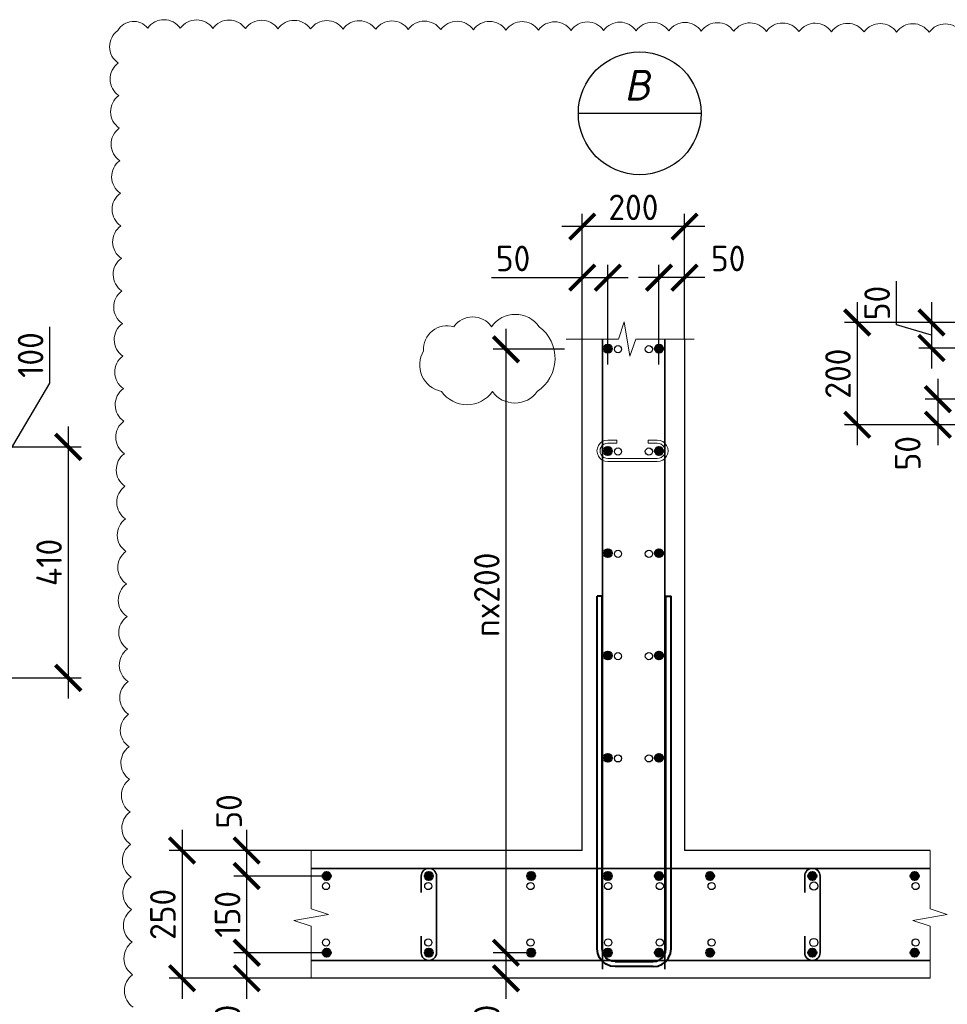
# Model space of a CAD drawing. Header units: millimetres. Extents: x 349531 to 1063351, y -131924 to 96186.
# Tile 11 of 230: x 451108 to 460178, y -59683 to -50057. Entities that reach past the tile are written whole.
import ezdxf
from ezdxf.enums import TextEntityAlignment as Align

# ---------------------------------------------------------------- set-up
doc = ezdxf.new("R2010")
doc.units = ezdxf.units.MM
for name, color, linetype, lineweight in [('0.35 ___', 243, 'Continuous', 35), ('0.4 ___', 121, 'Continuous', 40), ('Арм_хомуты', 133, 'Continuous', 18), ('Арм_шпильки', 143, 'Continuous', 18), ('Арматура', 152, 'Continuous', 40), ('Выноски', 20, 'Continuous', 20), ('размер', 1, 'Continuous', 25), ('РАЗМЕРЫ', 1, 'Continuous', 9), ('Текст', 7, 'Continuous', 25)]:
    doc.layers.add(name, color=color, linetype=linetype, lineweight=lineweight)
doc.styles.add('GOST 2.304', font='CS_Gost2304.shx')
doc.styles.add('GOST-2.304_Type-B', font='GOST_Common.ttf')
doc.styles.add('Украинский', font='isocpeur.ttf', dxfattribs={"oblique": 12})
doc.dimstyles.new('СПДС', dxfattribs={"dimscale": 100, "dimtxt": 2.5, "dimasz": 2.5, "dimexe": 1.25, "dimexo": 0, "dimtad": 1, "dimdec": 0, "dimtxsty": 'GOST-2.304_Type-B', "dimblk": 'ARCHTICK', "dimcen": 2.5, "dimdle": 2, "dimadec": 0, "dimazin": 2, "dimtfac": 0.75, "dimtdec": 0, "dimtmove": 1, "dimatfit": 3, "dimfxl": 1, "dimtolj": 1, "dimarcsym": 1})

# ---------------------------------------------------------------- blocks, each defined once
blk = doc.blocks.new('_ArchTick')
at = {"color": 0, "linetype": 'ByBlock', "const_width": 0.15}
blk.add_lwpolyline([(-0.5, -0.5), (0.5, 0.5)], dxfattribs=at)
blk = doc.blocks.new('*D1070')
at = {"layer": 'DEFPOINTS', "color": 0, "transparency": 16777216}
for p in [(456609, -52078.6), (456609, -53178.6), (457609, -53178.6)]:
    blk.add_point(p, dxfattribs=at)
at = {"layer": 'РАЗМЕРЫ', "color": 0, "lineweight": -2, "transparency": 16777216}
for p, q in [((456609, -53178.6), (456609, -51953.6)), ((457609, -53178.6), (457609, -51953.6)), ((457809, -52078.6), (456409, -52078.6))]:
    blk.add_line(p, q, dxfattribs=at)
at = {"layer": 'РАЗМЕРЫ', "color": 0, "lineweight": -2, "transparency": 16777216, "xscale": 250, "yscale": 250, "zscale": 250, "rotation": 180}
blk.add_blockref('_ArchTick', (456609, -52078.6), dxfattribs=at)
at = {"layer": 'РАЗМЕРЫ', "color": 0, "lineweight": -2, "transparency": 16777216, "xscale": 250, "yscale": 250, "zscale": 250}
blk.add_blockref('_ArchTick', (457609, -52078.6), dxfattribs=at)
at = {"layer": 'РАЗМЕРЫ', "color": 0, "transparency": 16777216, "insert": (457109, -51891.1), "char_height": 250, "attachment_point": 5, "style": 'GOST-2.304_Type-B'}
blk.add_mtext('\\A1;200', dxfattribs=at)
blk = doc.blocks.new('*D1071')
at = {"layer": 'DEFPOINTS', "color": 0, "transparency": 16777216}
for p in [(456434.7, -53278.9), (455863, -59178.5), (456109, -59178.5)]:
    blk.add_point(p, dxfattribs=at)
at = {"layer": 'РАЗМЕРЫ', "color": 0, "lineweight": -2, "transparency": 16777216}
for p, q in [((455863, -53078.9), (455863, -59378.5)), ((456434.7, -53278.9), (455738, -53278.9)), ((456109, -59178.5), (455738, -59178.5))]:
    blk.add_line(p, q, dxfattribs=at)
at = {"layer": 'РАЗМЕРЫ', "color": 0, "lineweight": -2, "transparency": 16777216, "xscale": 250, "yscale": 250, "zscale": 250}
for p, rotation in [((455863, -53278.9), 90), ((455863, -59178.5), 270)]:
    blk.add_blockref('_ArchTick', p, dxfattribs=dict(at, rotation=rotation))
at = {"layer": 'РАЗМЕРЫ', "color": 0, "transparency": 16777216, "insert": (455675.5, -55678.5), "char_height": 250, "attachment_point": 5, "rotation": 90, "style": 'GOST-2.304_Type-B'}
blk.add_mtext('\\A1;nx200', dxfattribs=at)
blk = doc.blocks.new('*D1072')
at = {"layer": 'DEFPOINTS', "color": 0, "transparency": 16777216}
for p in [(456109, -59178.5), (455863, -59428.5), (456359, -59428.5)]:
    blk.add_point(p, dxfattribs=at)
at = {"layer": 'РАЗМЕРЫ', "color": 0, "lineweight": -2, "transparency": 16777216}
for p, q in [((455863, -58978.5), (455863, -59628.5)), ((456109, -59178.5), (455738, -59178.5)), ((456359, -59428.5), (455738, -59428.5))]:
    blk.add_line(p, q, dxfattribs=at)
at = {"layer": 'РАЗМЕРЫ', "color": 0, "lineweight": -2, "transparency": 16777216, "xscale": 250, "yscale": 250, "zscale": 250}
for p, rotation in [((455863, -59178.5), 90), ((455863, -59428.5), 270)]:
    blk.add_blockref('_ArchTick', p, dxfattribs=dict(at, rotation=rotation))
at = {"layer": 'РАЗМЕРЫ', "color": 0, "transparency": 16777216, "insert": (455675.5, -59855.1), "char_height": 250, "attachment_point": 5, "rotation": 90, "style": 'GOST-2.304_Type-B'}
blk.add_mtext('\\A1;50', dxfattribs=at)
blk = doc.blocks.new('*D1073')
at = {"layer": 'DEFPOINTS', "color": 0, "transparency": 16777216}
for p in [(457359, -52578.6), (457609, -53178.6), (457359, -53428.6)]:
    blk.add_point(p, dxfattribs=at)
at = {"layer": 'РАЗМЕРЫ', "color": 0, "lineweight": -2, "transparency": 16777216}
for p, q in [((457359, -53428.6), (457359, -52453.6)), ((457609, -53178.6), (457609, -52453.6)), ((457809, -52578.6), (457159, -52578.6))]:
    blk.add_line(p, q, dxfattribs=at)
at = {"layer": 'РАЗМЕРЫ', "color": 0, "lineweight": -2, "transparency": 16777216, "xscale": 250, "yscale": 250, "zscale": 250, "rotation": 180}
blk.add_blockref('_ArchTick', (457359, -52578.6), dxfattribs=at)
at = {"layer": 'РАЗМЕРЫ', "color": 0, "lineweight": -2, "transparency": 16777216, "xscale": 250, "yscale": 250, "zscale": 250}
blk.add_blockref('_ArchTick', (457609, -52578.6), dxfattribs=at)
at = {"layer": 'РАЗМЕРЫ', "color": 0, "transparency": 16777216, "insert": (458035.5, -52391.1), "char_height": 250, "attachment_point": 5, "style": 'GOST-2.304_Type-B'}
blk.add_mtext('\\A1;50', dxfattribs=at)
blk = doc.blocks.new('*D1074')
at = {"layer": 'DEFPOINTS', "color": 0, "transparency": 16777216}
for p in [(456859, -52578.6), (456609, -53428.6), (456859, -53428.6)]:
    blk.add_point(p, dxfattribs=at)
at = {"layer": 'РАЗМЕРЫ', "color": 0, "lineweight": -2, "transparency": 16777216}
for p, q in [((456609, -53428.6), (456609, -52453.6)), ((456859, -53428.6), (456859, -52453.6)), ((455719.9, -52578.6), (456609, -52578.6)), ((456409, -52578.6), (457059, -52578.6))]:
    blk.add_line(p, q, dxfattribs=at)
at = {"layer": 'РАЗМЕРЫ', "color": 0, "lineweight": -2, "transparency": 16777216, "xscale": 250, "yscale": 250, "zscale": 250, "rotation": 180}
blk.add_blockref('_ArchTick', (456609, -52578.6), dxfattribs=at)
at = {"layer": 'РАЗМЕРЫ', "color": 0, "lineweight": -2, "transparency": 16777216, "xscale": 250, "yscale": 250, "zscale": 250}
blk.add_blockref('_ArchTick', (456859, -52578.6), dxfattribs=at)
at = {"layer": 'РАЗМЕРЫ', "color": 0, "transparency": 16777216, "insert": (455932.4, -52391.1), "char_height": 250, "attachment_point": 5, "style": 'GOST-2.304_Type-B'}
blk.add_mtext('\\A1;50', dxfattribs=at)
blk = doc.blocks.new('*D1078')
at = {"layer": 'DEFPOINTS', "color": 0, "transparency": 16777216}
for p in [(453327.9, -59178.5), (454109, -59178.5), (453958.7, -59428.5)]:
    blk.add_point(p, dxfattribs=at)
at = {"layer": 'РАЗМЕРЫ', "color": 0, "lineweight": -2, "transparency": 16777216}
for p, q in [((453327.9, -59628.5), (453327.9, -58978.5)), ((454109, -59178.5), (453202.9, -59178.5)), ((453958.7, -59428.5), (453202.9, -59428.5))]:
    blk.add_line(p, q, dxfattribs=at)
at = {"layer": 'РАЗМЕРЫ', "color": 0, "lineweight": -2, "transparency": 16777216, "xscale": 250, "yscale": 250, "zscale": 250}
for p, rotation in [((453327.9, -59178.5), 90), ((453327.9, -59428.5), 270)]:
    blk.add_blockref('_ArchTick', p, dxfattribs=dict(at, rotation=rotation))
at = {"layer": 'РАЗМЕРЫ', "color": 0, "transparency": 16777216, "insert": (453140.4, -59855.1), "char_height": 250, "attachment_point": 5, "rotation": 90, "style": 'GOST-2.304_Type-B'}
blk.add_mtext('\\A1;50', dxfattribs=at)
blk = doc.blocks.new('*D1079')
at = {"layer": 'DEFPOINTS', "color": 0, "transparency": 16777216}
for p in [(453327.9, -58428.5), (454109, -58428.5), (454109, -59178.5)]:
    blk.add_point(p, dxfattribs=at)
at = {"layer": 'РАЗМЕРЫ', "color": 0, "lineweight": -2, "transparency": 16777216}
for p, q in [((453327.9, -59378.5), (453327.9, -58228.5)), ((454109, -58428.5), (453202.9, -58428.5)), ((454109, -59178.5), (453202.9, -59178.5))]:
    blk.add_line(p, q, dxfattribs=at)
at = {"layer": 'РАЗМЕРЫ', "color": 0, "lineweight": -2, "transparency": 16777216, "xscale": 250, "yscale": 250, "zscale": 250}
for p, rotation in [((453327.9, -58428.5), 90), ((453327.9, -59178.5), 270)]:
    blk.add_blockref('_ArchTick', p, dxfattribs=dict(at, rotation=rotation))
at = {"layer": 'РАЗМЕРЫ', "color": 0, "transparency": 16777216, "insert": (453140.4, -58803.5), "char_height": 250, "attachment_point": 5, "rotation": 90, "style": 'GOST-2.304_Type-B'}
blk.add_mtext('\\A1;150', dxfattribs=at)
blk = doc.blocks.new('*D1080')
at = {"layer": 'DEFPOINTS', "color": 0, "transparency": 16777216}
for p in [(453327.9, -58178.5), (453958.7, -58178.5), (454109, -58428.5)]:
    blk.add_point(p, dxfattribs=at)
at = {"layer": 'РАЗМЕРЫ', "color": 0, "lineweight": -2, "transparency": 16777216}
for p, q in [((453327.9, -58628.5), (453327.9, -57978.5)), ((453958.7, -58178.5), (453202.9, -58178.5)), ((454109, -58428.5), (453202.9, -58428.5))]:
    blk.add_line(p, q, dxfattribs=at)
at = {"layer": 'РАЗМЕРЫ', "color": 0, "lineweight": -2, "transparency": 16777216, "xscale": 250, "yscale": 250, "zscale": 250}
for p, rotation in [((453327.9, -58178.5), 90), ((453327.9, -58428.5), 270)]:
    blk.add_blockref('_ArchTick', p, dxfattribs=dict(at, rotation=rotation))
at = {"layer": 'РАЗМЕРЫ', "color": 0, "transparency": 16777216, "insert": (453155.9, -57797.3), "char_height": 250, "attachment_point": 5, "rotation": 90, "style": 'GOST-2.304_Type-B'}
blk.add_mtext('\\A1;50', dxfattribs=at)
blk = doc.blocks.new('*D1081')
at = {"layer": 'DEFPOINTS', "color": 0, "transparency": 16777216}
for p in [(453958.7, -58178.5), (452695.6, -59428.5), (453958.7, -59428.5)]:
    blk.add_point(p, dxfattribs=at)
at = {"layer": 'РАЗМЕРЫ', "color": 0, "lineweight": -2, "transparency": 16777216}
for p, q in [((452695.6, -57978.5), (452695.6, -59628.5)), ((453958.7, -58178.5), (452570.6, -58178.5)), ((453958.7, -59428.5), (452570.6, -59428.5))]:
    blk.add_line(p, q, dxfattribs=at)
at = {"layer": 'РАЗМЕРЫ', "color": 0, "lineweight": -2, "transparency": 16777216, "xscale": 250, "yscale": 250, "zscale": 250}
for p, rotation in [((452695.6, -58178.5), 90), ((452695.6, -59428.5), 270)]:
    blk.add_blockref('_ArchTick', p, dxfattribs=dict(at, rotation=rotation))
at = {"layer": 'РАЗМЕРЫ', "color": 0, "transparency": 16777216, "insert": (452508.1, -58803.5), "char_height": 250, "attachment_point": 5, "rotation": 90, "style": 'GOST-2.304_Type-B'}
blk.add_mtext('\\A1;250', dxfattribs=at)
blk = doc.blocks.new('*U477')
for p, q in [((6, 24.2), (12.8, 27)), ((12.8, 27), (20, 28)), ((44, 28), (20, 28)), ((44, 20), (44, 28)), ((125.4, 28), (149.4, 28)), ((125.4, 20), (125.4, 28)), ((156.7, 27), (149.4, 28)), ((163.4, 24.2), (156.7, 27)), ((-8, 0), (-7, 7.2)), ((-7, 7.2), (-4.2, 14)), ((-4.2, 14), (0.2, 19.8)), ((0.2, 19.8), (6, 24.2)), ((20, 20), (44, 20)), ((149.4, 20), (125.4, 20)), ((169.2, 19.8), (163.4, 24.2)), ((173.7, 14), (169.2, 19.8)), ((176.5, 7.2), (173.7, 14)), ((177.4, 0), (176.5, 7.2)), ((176.5, -7.2), (177.4, 0)), ((-7, -7.2), (-8, 0)), ((-4.2, -14), (-7, -7.2)), ((0.2, -19.8), (-4.2, -14)), ((6, -24.2), (0.2, -19.8)), ((12.8, -27), (6, -24.2)), ((156.7, -27), (163.4, -24.2)), ((163.4, -24.2), (169.2, -19.8)), ((169.2, -19.8), (173.7, -14)), ((173.7, -14), (176.5, -7.2)), ((20, -28), (12.8, -27)), ((20, -28), (149.4, -28)), ((149.4, -28), (156.7, -27))]:
    blk.add_line(p, q)
at = {"color": 0, "linetype": 'ByBlock', "lineweight": -2}
for p, q in [((0, 0), (0.7, 5.2)), ((0.7, 5.2), (2.7, 10)), ((2.7, 10), (5.9, 14.1)), ((5.9, 14.1), (10, 17.3)), ((10, 17.3), (14.8, 19.3)), ((14.8, 19.3), (20, 20)), ((154.6, 19.3), (149.4, 20)), ((159.4, 17.3), (154.6, 19.3)), ((163.6, 14.1), (159.4, 17.3)), ((166.8, 10), (163.6, 14.1)), ((168.8, 5.2), (166.8, 10)), ((169.4, 0), (168.8, 5.2)), ((168.8, -5.2), (169.4, 0)), ((0.7, -5.2), (0, 0)), ((2.7, -10), (0.7, -5.2)), ((5.9, -14.1), (2.7, -10)), ((10, -17.3), (5.9, -14.1)), ((14.8, -19.3), (10, -17.3)), ((20, -20), (14.8, -19.3)), ((20, -20), (149.4, -20)), ((149.4, -20), (154.6, -19.3)), ((154.6, -19.3), (159.4, -17.3)), ((159.4, -17.3), (163.6, -14.1)), ((163.6, -14.1), (166.8, -10)), ((166.8, -10), (168.8, -5.2))]:
    blk.add_line(p, q, dxfattribs=at)
at = {"style": 'GOST 2.304', "oblique": 15, "flags": 9}
for tag, p in [('ДИАМЕТР', (117.8, -62.2)), ('ДЛИНА', (118.1, -72.5)), ('ПОЗИЦИЯ', (118, -56.6)), ('КЛАСС', (118, -67.8)), ('МАССА', (118.7, -78.2))]:
    blk.add_attdef(tag, p, '', height=2.5, dxfattribs=at)
blk = doc.blocks.new('*U479')
at = {"color": 0, "linetype": 'ByBlock', "lineweight": -2}
for p, q in [((-72.3, 25), (-72.3, 714.4)), ((-62.3, 714.4), (-72.3, 714.4)), ((-62.3, 25), (-62.3, 714.4)), ((62.3, 25), (62.3, 714.4)), ((62.3, 714.4), (72.3, 714.4)), ((72.3, 25), (72.3, 714.4)), ((-71.1, 15.9), (-72.3, 25)), ((-61.4, 18.5), (-62.3, 25)), ((61.4, 18.5), (62.3, 25)), ((71.1, 15.9), (72.3, 25)), ((-67.6, 7.5), (-71.1, 15.9)), ((-62, 0.3), (-67.6, 7.5)), ((-54.8, -5.3), (-62, 0.3)), ((-58.9, 12.5), (-61.4, 18.5)), ((-55, 7.3), (-58.9, 12.5)), ((-49.8, 3.3), (-55, 7.3)), ((-43.8, 0.9), (-49.8, 3.3)), ((-37.3, 0), (-43.8, 0.9)), ((-37.3, 0), (37.3, 0)), ((37.3, 0), (43.8, 0.9)), ((43.8, 0.9), (49.8, 3.3)), ((49.8, 3.3), (55, 7.3)), ((54.8, -5.3), (62, 0.3)), ((55, 7.3), (58.9, 12.5)), ((58.9, 12.5), (61.4, 18.5)), ((62, 0.3), (67.6, 7.5)), ((67.6, 7.5), (71.1, 15.9)), ((-46.4, -8.8), (-54.8, -5.3)), ((-37.3, -10), (-46.4, -8.8)), ((37.3, -10), (-37.3, -10)), ((37.3, -10), (46.4, -8.8)), ((46.4, -8.8), (54.8, -5.3))]:
    blk.add_line(p, q, dxfattribs=at)
at = {"style": 'GOST 2.304', "oblique": 15, "flags": 9}
for tag, p in [('ПОЗИЦИЯ', (1021, -185)), ('ДИАМЕТР', (1021.3, -189.3)), ('КЛАСС', (1021.6, -193.8)), ('ДЛИНА', (1022, -198.5)), ('МАССА', (1022.3, -203.9))]:
    blk.add_attdef(tag, p, '', height=2.5, dxfattribs=at)
blk = doc.blocks.new('*D1250')
at = {"layer": 'DEFPOINTS', "color": 0, "transparency": 16777216}
for p in [(449249.3, -54483.4, 3240), (449249.3, -54983.4, 3240), (450736.9, -54983.4)]:
    blk.add_point(p, dxfattribs=at)
at = {"layer": 'РАЗМЕРЫ', "color": 0, "lineweight": -2, "transparency": 16777216}
for p, q in [((451402, -53609.8), (451402, -53059.8)), ((450736.9, -54733.4), (451402, -53609.8)), ((450736.9, -54283.4), (450736.9, -55183.4)), ((449249.3, -54483.4), (450861.9, -54483.4)), ((449249.3, -54983.4), (450861.9, -54983.4))]:
    blk.add_line(p, q, dxfattribs=at)
at = {"layer": 'РАЗМЕРЫ', "color": 0, "lineweight": -2, "transparency": 16777216, "xscale": 250, "yscale": 250, "zscale": 250}
for p, rotation in [((450736.9, -54483.4), 90), ((450736.9, -54983.4), 270)]:
    blk.add_blockref('_ArchTick', p, dxfattribs=dict(at, rotation=rotation))
at = {"layer": 'РАЗМЕРЫ', "color": 0, "transparency": 16777216, "insert": (451214.5, -53334.8), "char_height": 250, "attachment_point": 5, "rotation": 90, "style": 'GOST-2.304_Type-B'}
blk.add_mtext('\\A1;100', dxfattribs=at)
blk = doc.blocks.new('*D1118')
at = {"layer": 'DEFPOINTS', "color": 0, "transparency": 16777216}
for p in [(460706.3, -53017), (459297.1, -54017), (460706.3, -54017)]:
    blk.add_point(p, dxfattribs=at)
at = {"layer": 'РАЗМЕРЫ', "color": 0, "lineweight": -2, "transparency": 16777216}
for p, q in [((459297.1, -52817), (459297.1, -54217)), ((460706.3, -53017), (459172.1, -53017)), ((460706.3, -54017), (459172.1, -54017))]:
    blk.add_line(p, q, dxfattribs=at)
at = {"layer": 'РАЗМЕРЫ', "color": 0, "lineweight": -2, "transparency": 16777216, "xscale": 250, "yscale": 250, "zscale": 250}
for p, rotation in [((459297.1, -53017), 90), ((459297.1, -54017), 270)]:
    blk.add_blockref('_ArchTick', p, dxfattribs=dict(at, rotation=rotation))
at = {"layer": 'РАЗМЕРЫ', "color": 0, "transparency": 16777216, "insert": (459109.6, -53517), "char_height": 250, "attachment_point": 5, "rotation": 90, "style": 'GOST-2.304_Type-B'}
blk.add_mtext('\\A1;200', dxfattribs=at)
blk = doc.blocks.new('*D1119')
at = {"layer": 'DEFPOINTS', "color": 0, "transparency": 16777216}
for p in [(460644.1, -53017), (460023.7, -53267), (460722, -53267)]:
    blk.add_point(p, dxfattribs=at)
at = {"layer": 'РАЗМЕРЫ', "color": 0, "lineweight": -2, "transparency": 16777216}
for p, q in [((459680, -53038.9), (459680, -52613.9)), ((460023.7, -52817), (460023.7, -53467)), ((460023.7, -53142), (459680, -53038.9)), ((460644.1, -53017), (459898.7, -53017)), ((460722, -53267), (459898.7, -53267))]:
    blk.add_line(p, q, dxfattribs=at)
at = {"layer": 'РАЗМЕРЫ', "color": 0, "lineweight": -2, "transparency": 16777216, "xscale": 250, "yscale": 250, "zscale": 250}
for p, rotation in [((460023.7, -53017), 90), ((460023.7, -53267), 270)]:
    blk.add_blockref('_ArchTick', p, dxfattribs=dict(at, rotation=rotation))
at = {"layer": 'РАЗМЕРЫ', "color": 0, "transparency": 16777216, "insert": (459492.5, -52826.4), "char_height": 250, "attachment_point": 5, "rotation": 90, "style": 'GOST-2.304_Type-B'}
blk.add_mtext('\\A1;50', dxfattribs=at)
blk = doc.blocks.new('*D1120')
at = {"layer": 'DEFPOINTS', "color": 0, "transparency": 16777216}
for p in [(460722, -53767), (460085.8, -54017), (460722, -54017)]:
    blk.add_point(p, dxfattribs=at)
at = {"layer": 'РАЗМЕРЫ', "color": 0, "lineweight": -2, "transparency": 16777216}
for p, q in [((460085.8, -53567), (460085.8, -54217)), ((460722, -53767), (459960.8, -53767)), ((460722, -54017), (459960.8, -54017))]:
    blk.add_line(p, q, dxfattribs=at)
at = {"layer": 'РАЗМЕРЫ', "color": 0, "lineweight": -2, "transparency": 16777216, "xscale": 250, "yscale": 250, "zscale": 250}
for p, rotation in [((460085.8, -53767), 90), ((460085.8, -54017), 270)]:
    blk.add_blockref('_ArchTick', p, dxfattribs=dict(at, rotation=rotation))
at = {"layer": 'РАЗМЕРЫ', "color": 0, "transparency": 16777216, "insert": (459791.9, -54294.9), "char_height": 250, "attachment_point": 5, "rotation": 90, "style": 'GOST-2.304_Type-B'}
blk.add_mtext('\\A1;50', dxfattribs=at)
blk = doc.blocks.new('*D1196')
at = {"layer": 'DEFPOINTS', "color": 0, "transparency": 16777216}
for p in [(448499.3, -54233.4, 940), (448638.1, -56491.9, -98.1), (451583, -56491.9)]:
    blk.add_point(p, dxfattribs=at)
at = {"layer": 'размер', "color": 0, "lineweight": -2, "transparency": 16777216}
for p, q in [((451583, -54033.4), (451583, -56691.9)), ((448499.3, -54233.4), (451708, -54233.4)), ((448638.1, -56491.9), (451708, -56491.9))]:
    blk.add_line(p, q, dxfattribs=at)
at = {"layer": 'размер', "color": 0, "lineweight": -2, "transparency": 16777216, "xscale": 250, "yscale": 250, "zscale": 250}
for p, rotation in [((451583, -54233.4), 90), ((451583, -56491.9), 270)]:
    blk.add_blockref('_ArchTick', p, dxfattribs=dict(at, rotation=rotation))
at = {"layer": 'размер', "color": 0, "transparency": 16777216, "insert": (451395.5, -55362.7), "char_height": 250, "attachment_point": 5, "rotation": 90, "style": 'GOST-2.304_Type-B'}
blk.add_mtext('\\A1;410', dxfattribs=at)

msp = doc.modelspace()

# ---------------------------------------------------------------- hatches: boundary and pattern name
at = {"layer": 'Арматура'}
h = msp.add_hatch(color=256, dxfattribs=at)
h.dxf.hatch_style = 1
h.paths.add_polyline_path([(456819, -53272.6, -1), (456899, -53272.6, -1)])
h = msp.add_hatch(color=256, dxfattribs=at)
h.dxf.hatch_style = 1
h.paths.add_polyline_path([(457399, -53272.6, 1), (457319, -53272.6, 1)])
h = msp.add_hatch(color=256, dxfattribs=at)
h.dxf.hatch_style = 1
h.paths.add_polyline_path([(456819, -54272.6, -1), (456899, -54272.6, -1)])
h = msp.add_hatch(color=256, dxfattribs=at)
h.dxf.hatch_style = 1
h.paths.add_polyline_path([(457399, -54272.6, 1), (457319, -54272.6, 1)])
h = msp.add_hatch(color=256, dxfattribs=at)
h.dxf.hatch_style = 1
h.paths.add_polyline_path([(456819, -55272.6, -1), (456899, -55272.6, -1)])
h = msp.add_hatch(color=256, dxfattribs=at)
h.dxf.hatch_style = 1
h.paths.add_polyline_path([(457399, -55272.6, 1), (457319, -55272.6, 1)])
h = msp.add_hatch(color=256, dxfattribs=at)
h.dxf.hatch_style = 1
h.paths.add_polyline_path([(456819, -56272.6, -1), (456899, -56272.6, -1)])
h = msp.add_hatch(color=256, dxfattribs=at)
h.dxf.hatch_style = 1
h.paths.add_polyline_path([(457399, -56272.6, 1), (457319, -56272.6, 1)])
h = msp.add_hatch(color=256, dxfattribs=at)
h.dxf.hatch_style = 1
h.paths.add_polyline_path([(456819, -57272.6, -1), (456899, -57272.6, -1)])
h = msp.add_hatch(color=256, dxfattribs=at)
h.dxf.hatch_style = 1
h.paths.add_polyline_path([(457399, -57272.6, 1), (457319, -57272.6, 1)])
h = msp.add_hatch(color=256, dxfattribs=at)
h.dxf.hatch_style = 1
h.paths.add_polyline_path([(454109, -58388.5, 1), (454109, -58468.5, 1)])
h = msp.add_hatch(color=256, dxfattribs=at)
h.dxf.hatch_style = 1
h.paths.add_polyline_path([(455109, -58388.5, 1), (455109, -58468.5, 1)])
h = msp.add_hatch(color=256, dxfattribs=at)
h.dxf.hatch_style = 1
h.paths.add_polyline_path([(456109, -58388.5, -1), (456109, -58468.5, -1)])
h = msp.add_hatch(color=256, dxfattribs=at)
h.dxf.hatch_style = 1
h.paths.add_polyline_path([(456819, -58428.6, -1), (456899, -58428.6, -1)])
h = msp.add_hatch(color=256, dxfattribs=at)
h.dxf.hatch_style = 1
h.paths.add_polyline_path([(457399, -58428.6, 1), (457319, -58428.6, 1)])
h = msp.add_hatch(color=256, dxfattribs=at)
h.dxf.hatch_style = 1
h.paths.add_polyline_path([(457859, -58388.5, 1), (457859, -58468.5, 1)])
h = msp.add_hatch(color=256, dxfattribs=at)
h.dxf.hatch_style = 1
h.paths.add_polyline_path([(458859, -58388.5, -1), (458859, -58468.5, -1)])
h = msp.add_hatch(color=256, dxfattribs=at)
h.dxf.hatch_style = 1
h.paths.add_polyline_path([(459859, -58388.5, -1), (459859, -58468.5, -1)])
h = msp.add_hatch(color=256, dxfattribs=at)
h.dxf.hatch_style = 1
h.paths.add_polyline_path([(454109, -59218.5, -1), (454109, -59138.5, -1)])
h = msp.add_hatch(color=256, dxfattribs=at)
h.dxf.hatch_style = 1
h.paths.add_polyline_path([(455109, -59218.5, -1), (455109, -59138.5, -1)])
h = msp.add_hatch(color=256, dxfattribs=at)
h.dxf.hatch_style = 1
h.paths.add_polyline_path([(456109, -59218.5, 1), (456109, -59138.5, 1)])
h = msp.add_hatch(color=256, dxfattribs=at)
h.dxf.hatch_style = 1
h.paths.add_polyline_path([(456819, -59178.5, 1), (456899, -59178.5, 1)])
h = msp.add_hatch(color=256, dxfattribs=at)
h.dxf.hatch_style = 1
h.paths.add_polyline_path([(457399, -59178.5, -1), (457319, -59178.5, -1)])
h = msp.add_hatch(color=256, dxfattribs=at)
h.dxf.hatch_style = 1
h.paths.add_polyline_path([(457859, -59218.5, -1), (457859, -59138.5, -1)])
h = msp.add_hatch(color=256, dxfattribs=at)
h.dxf.hatch_style = 1
h.paths.add_polyline_path([(458859, -59218.5, 1), (458859, -59138.5, 1)])
h = msp.add_hatch(color=256, dxfattribs=at)
h.dxf.hatch_style = 1
h.paths.add_polyline_path([(459859, -59218.5, 1), (459859, -59138.5, 1)])

# ---------------------------------------------------------------- linework, layer by layer
at = {"layer": '0.35 ___', "ltscale": 100}
for p, q in [((456805.6, -59339.8), (456805.6, -53178.6)), ((457415.3, -59339.8), (457415.3, -53178.6)), ((460009.3, -58353.5), (453958.7, -58353.5)), ((455034, -58589.4), (455034, -58428.5)), ((455184, -59178.5), (455184, -58428.5)), ((458784, -58589.4), (458784, -58428.5)), ((458934, -59178.5), (458934, -58428.5)), ((455034, -59017.7), (455034, -59178.5)), ((458784, -59017.7), (458784, -59178.5)), ((460009.3, -59253.5), (453958.7, -59253.5))]:
    msp.add_line(p, q, dxfattribs=at)
for centre, start, end in [((455109, -58428.5), 0, 180), ((458859, -58428.5), 0, 180), ((455109, -59178.5), 180, 0), ((458859, -59178.5), 180, 0)]:
    msp.add_arc(centre, 75, start, end, dxfattribs=at)
at = {"layer": '0.4 ___', "lineweight": 25, "ltscale": 0.1}
for p, q in [((456609, -58178.5), (456609, -53178.6)), ((457609, -53178.6), (457609, -58178.5)), ((456609, -58178.5), (453958.7, -58178.5)), ((460009.3, -58178.5), (457609, -58178.5)), ((460009.3, -59428.5), (453958.7, -59428.5))]:
    msp.add_line(p, q, dxfattribs=at)
at = {"layer": 'Арматура'}
for centre in [(456859, -53272.6), (457359, -53272.6), (456859, -54272.6), (457359, -54272.6), (456859, -55272.6), (457359, -55272.6), (456859, -56272.6), (457359, -56272.6), (456859, -57272.6), (457359, -57272.6), (454109, -58428.5), (455109, -58428.5), (456109, -58428.5), (456859, -58428.6), (457359, -58428.6), (457859, -58428.5), (458859, -58428.5), (459859, -58428.5), (454109, -59178.5), (455109, -59178.5), (456109, -59178.5), (456859, -59178.5), (457359, -59178.5), (457859, -59178.5), (458859, -59178.5), (459859, -59178.5)]:
    msp.add_circle(centre, 40, dxfattribs=at)
at = {"layer": 'Выноски', "lineweight": 30}
msp.add_line((456570.6, -50972.1), (457770.6, -50972.1), dxfattribs=at)
msp.add_circle((457170.6, -50972.1), 600, dxfattribs=at)
at = {"layer": 'РАЗМЕРЫ', "color": 240, "true_color": 0xed1f24}
msp.add_lwpolyline([(460319.2, -50181.5, 0.520567), (460000.9, -50179.8, 0.520567), (459682.5, -50178, 0.520567), (459364.2, -50176.3, 0.520567), (459045.8, -50174.6, 0.520567), (458727.5, -50172.9, 0.520567), (458409.1, -50171.2, 0.520567), (458090.8, -50169.5, 0.520567), (457772.4, -50167.8, 0.520567), (457454.1, -50166.1, 0.520567), (457135.7, -50164.4, 0.520567), (456817.4, -50162.6, 0.520567), (456499.1, -50160.9, 0.520567), (456180.7, -50159.2, 0.520567), (455862.4, -50157.5, 0.520567), (455544, -50155.8, 0.520567), (455225.7, -50154.1, 0.520567), (454907.3, -50152.4, 0.520567), (454589, -50150.7, 0.520567), (454270.6, -50149, 0.520567), (453952.3, -50147.2, 0.520567), (453633.9, -50145.5, 0.520567), (453315.6, -50143.8, 0.520567), (452997.2, -50142.1, 0.520567), (452678.9, -50140.4, 0.520567), (452360.6, -50138.7, 0.520567), (452067.5, -50162, 0.520567), (452072.5, -50480.3, 0.520567), (452077.5, -50798.6, 0.520567), (452082.5, -51116.9, 0.520567), (452087.5, -51435.2, 0.520567), (452092.5, -51753.5, 0.520567), (452097.5, -52071.8, 0.520567), (452102.5, -52390.2, 0.520567), (452107.5, -52708.5, 0.520567), (452112.5, -53026.8, 0.520567), (452117.5, -53345.1, 0.520567), (452122.5, -53663.4, 0.520567), (452127.5, -53981.7, 0.520567), (452132.5, -54300, 0.520567), (452137.5, -54618.3, 0.520567), (452142.5, -54936.6, 0.520567), (452147.5, -55255, 0.520567), (452152.5, -55573.3, 0.520567), (452157.5, -55891.6, 0.520567), (452162.5, -56209.9, 0.520567), (452167.5, -56528.2, 0.520567), (452172.5, -56846.5, 0.520567), (452177.6, -57164.8, 0.520567), (452182.6, -57483.1, 0.520567), (452187.6, -57801.4, 0.520567), (452192.6, -58119.8, 0.520567), (452197.6, -58438.1, 0.520567), (452202.6, -58756.4, 0.520567), (452207.6, -59074.7, 0.520567), (452212.6, -59393, 0.520567), (452217.6, -59711.3, 0.520567)], format="xyb", dxfattribs=at)
msp.add_lwpolyline([(456187.1, -53058.6, -0.520567), (456168.4, -53691.2, -0.520567), (455731.6, -53691.2, -0.520567), (455233.8, -53691.2, -0.520567), (455056.9, -53293.9, -0.520567), (455353.3, -53058.6, -0.520567), (455722, -53058.6, -0.520567)], format="xyb", close=True, dxfattribs=at)
at = {"layer": 'РАЗМЕРЫ'}
for points in [[(456452.7, -53178.6), (456962.6, -53178.6), (457018.9, -53009.9), (457075.1, -53347.4), (457131.4, -53178.6), (457702.7, -53178.6)], [(453958.7, -59428.5), (453958.7, -58918.5), (453789.9, -58862.3), (454127.4, -58806), (453958.7, -58749.8), (453958.7, -58178.5)], [(460009.3, -59428.5), (460009.3, -58918.5), (459840.5, -58862.3), (460178, -58806), (460009.3, -58749.8), (460009.3, -58178.5)]]:
    msp.add_lwpolyline(points, dxfattribs=at)
at = {"layer": 'РАЗМЕРЫ', "color": 8, "linetype": 'Continuous', "lineweight": 30}
for centre, radius in [((456958.7, -53278.5, -4600), 35), ((457260.4, -53278.5, -4600), 35), ((456958.7, -54278.5, -4600), 35), ((457260.4, -54278.5, -4600), 35), ((456958.7, -55278.5, -4600), 35), ((457260.4, -55278.5, -4600), 35), ((456958.7, -56278.5, -4600), 35), ((457260.4, -56278.5, -4600), 35), ((456958.7, -57278.5, -4600), 35), ((457260.4, -57278.5, -4600), 35), ((454103.2, -58526.8, -3600), 35), ((455103.2, -58526.8, -3600), 35), ((456103.2, -58526.8, -3600), 35), ((456862.1, -58526.8, -3600), 35), ((457366.8, -58526.8, -3600), 35), ((457873.5, -58526.8, -3600), 35), ((458873.5, -58526.8, -3600), 40), ((459868.3, -58526.8, -3600), 35), ((454103.2, -59078.5, -3600), 35), ((455103.2, -59078.5, -3600), 35), ((456103.2, -59078.5, -3600), 35), ((456862.1, -59078.5, -3600), 35), ((457366.8, -59078.5, -3600), 35), ((457873.5, -59078.5, -3600), 35), ((458873.5, -59078.5, -3600), 40), ((459868.3, -59078.5, -3600), 35)]:
    msp.add_circle(centre, radius, dxfattribs=at)

# ---------------------------------------------------------------- block references
at = {"layer": 'Арм_хомуты', "lineweight": 40, "xscale": 5, "yscale": 5, "zscale": 5}
msp.add_blockref('*U479', (457115.8, -59264.7), dxfattribs=at)
at = {"layer": 'Арм_шпильки', "color": 3, "xscale": 3.75, "yscale": 3.75, "zscale": 3.75}
msp.add_blockref('*U477', (456782.7, -54272.3), dxfattribs=at)

# ---------------------------------------------------------------- texts
at = {"layer": 'Текст', "style": 'Украинский', "oblique": 12}
msp.add_text('В', height=300, dxfattribs=at).set_placement((457145.6, -50697.1), align=Align.MIDDLE)

# ---------------------------------------------------------------- dimensions: what is measured, and where the dimension line sits
at = {"layer": 'размер'}
dim = msp.add_linear_dim(base=(451583, -56491.9), p1=(448499.3, -54233.4, 940), p2=(448638.1, -56491.9, -98.1), angle=90, text='410', dimstyle='СПДС', dxfattribs=at)
dim.commit()
dim.dimension.update_dxf_attribs({"geometry": '*D1196', "text_midpoint": (451395.5, -55362.7)})
at = {"layer": 'РАЗМЕРЫ'}
for base, p1, p2, angle, picture, middle in [((456609, -52078.6), (457609, -53178.6), (456609, -53178.6), 180, '*D1070', (457109, -51891.1)), ((460023.7, -53267), (460644.1, -53017), (460722, -53267), 90, '*D1119', (459492.5, -52976.4)), ((459297.1, -54017), (460706.3, -53017), (460706.3, -54017), 90, '*D1118', (459109.6, -53517)), ((452695.6, -59428.5), (453958.7, -58178.5), (453958.7, -59428.5), 270, '*D1081', (452508.1, -58803.5)), ((453327.9, -58428.5), (454109, -59178.5), (454109, -58428.5), 270, '*D1079', (453140.4, -58803.5))]:
    dim = msp.add_linear_dim(base=base, p1=p1, p2=p2, angle=angle, dimstyle='СПДС', override={"dimlfac": 0.2, "dimtofl": 0}, dxfattribs=at)
    dim.commit()
    dim.dimension.update_dxf_attribs({"geometry": picture, "text_midpoint": middle})
for base, p1, p2, angle, picture, middle in [((456859, -52578.6), (456609, -53428.6), (456859, -53428.6), 180, '*D1074', (455932.4, -52578.6)), ((457359, -52578.6), (457609, -53178.6), (457359, -53428.6), 180, '*D1073', (458035.5, -52578.6)), ((450736.9, -54983.4, -3100), (449249.3, -54483.4, 140), (449249.3, -54983.4, 140), 90, '*D1250', (451402, -53547.3, -3100)), ((460085.8, -54017), (460722, -53767), (460722, -54017), 90, '*D1120', (459979.4, -54294.9)), ((453327.9, -58178.5), (454109, -58428.5), (453958.7, -58178.5), 270, '*D1080', (453343.4, -57797.3)), ((453327.9, -59178.5), (453958.7, -59428.5), (454109, -59178.5), 270, '*D1078', (453327.9, -59855.1)), ((455863, -59428.5), (456109, -59178.5), (456359, -59428.5), 270, '*D1072', (455863, -59855.1))]:
    dim = msp.add_linear_dim(base=base, p1=p1, p2=p2, angle=angle, dimstyle='СПДС', override={"dimlfac": 0.2, "dimtofl": 0}, dxfattribs=at)
    dim.commit()
    dim.dimension.update_dxf_attribs({"geometry": picture, "text_midpoint": middle, "dimtype": 160})
dim = msp.add_linear_dim(base=(455863, -59178.5), p1=(456434.7, -53278.9), p2=(456109, -59178.5), angle=270, text='nx200', dimstyle='СПДС', override={"dimlfac": 0.2, "dimtofl": 0}, dxfattribs=at)
dim.commit()
dim.dimension.update_dxf_attribs({"geometry": '*D1071', "text_midpoint": (455863, -55678.5), "dimtype": 160})

doc.saveas('drawing.dxf')
